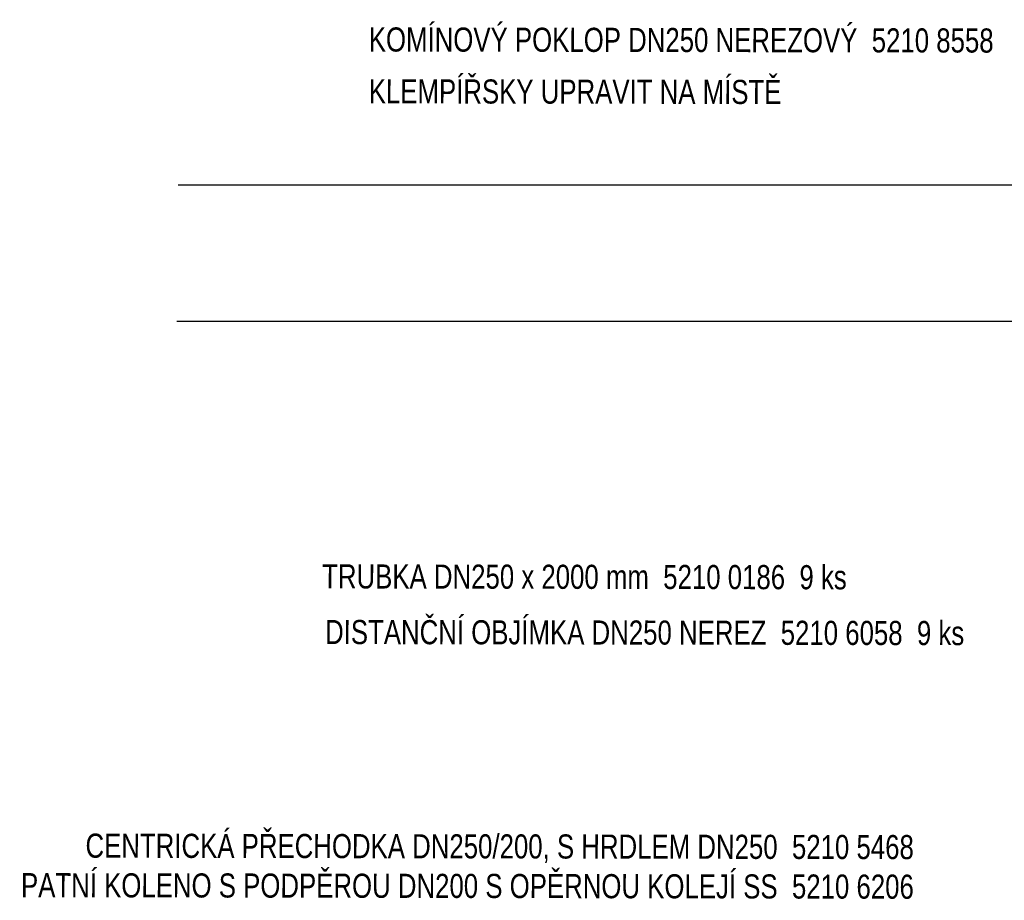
# Model space of a CAD drawing. Header units: millimetres. Extents: x -41881 to 54113, y -9946 to 101810.
# Tile 7 of 105: x -34441 to -30356, y 10472 to 14123. Entities that reach past the tile are written whole.
import ezdxf
from ezdxf.enums import TextEntityAlignment as Align

# ---------------------------------------------------------------- set-up
doc = ezdxf.new("R2010")
doc.units = ezdxf.units.MM
doc.layers.add('40', color=40, linetype='Continuous')
doc.layers.add('UT-koty', color=7, linetype='Continuous')
doc.layers.add('UT-texty_stredni', color=7, linetype='Continuous', lineweight=25)
doc.styles.get("Standard").update_dxf_attribs({"font": 'ic-simplex.shx', "width": 0.8})
doc.dimstyles.new('CADKON', dxfattribs={"dimscale": 50, "dimtxt": 2.5, "dimasz": 2.5, "dimexe": 1.8, "dimexo": 0, "dimgap": 0.6, "dimtad": 1, "dimrnd": 10, "dimtxsty": 'Standard', "dimblk1": 'OBLIQUE', "dimblk2": 'OBLIQUE', "dimsah": 1, "dimcen": 2.5, "dimadec": 1, "dimazin": 2, "dimtfac": 1, "dimtdec": 4, "dimtix": 1, "dimtmove": 2, "dimatfit": 3, "dimldrblk": 'OPEN30', "dimfxl": 5, "dimtfill": 1, "dimtolj": 1, "dimarcsym": 0})

# ---------------------------------------------------------------- blocks, each defined once
blk = doc.blocks.new('_OBLIQUE')
at = {"color": 0, "linetype": 'ByBlock'}
blk.add_line((-0.5, -0.5), (0.5, 0.5), dxfattribs=at)
blk = doc.blocks.new('*D191')
at = {"layer": 'Defpoints', "color": 0, "transparency": 16777216}
for p in [(-27685.6, 13718.1), (-34440.7, 6650.8), (-26911.2, 6650.8)]:
    blk.add_point(p, dxfattribs=at)
at = {"layer": 'UT-koty', "color": 0, "lineweight": -2, "ltscale": 10, "transparency": 16777216}
for p, q in [((-27685.6, 13718.1), (-26821.2, 13718.1)), ((-26911.2, 13718.1), (-26911.2, 6650.8)), ((-34440.7, 6650.8), (-26821.2, 6650.8))]:
    blk.add_line(p, q, dxfattribs=at)
at = {"layer": 'UT-koty', "color": 0, "lineweight": -2, "transparency": 16777216, "xscale": 125, "yscale": 125, "zscale": 125}
for p, rotation in [((-26911.2, 13718.1), 90), ((-26911.2, 6650.8), 270)]:
    blk.add_blockref('_OBLIQUE', p, dxfattribs=dict(at, rotation=rotation))
at = {"layer": 'UT-koty', "color": 0, "ltscale": 10, "transparency": 16777216, "insert": (-27015.6, 10184.4), "char_height": 125, "attachment_point": 5, "rotation": 90, "bg_fill": 3, "box_fill_scale": 1.1, "bg_fill_color": 256, "bg_fill_true_color": 13158600, "bg_fill_transparency": 0}
blk.add_mtext('\\A1;cca 19,5 m', dxfattribs=at)
blk = doc.blocks.new('_Open30')
at = {"color": 0, "lineweight": -2}
for p, q in [((-1, 0.268), (0, 0)), ((0, 0), (-1, -0.268)), ((0, 0), (-1, 0))]:
    blk.add_line(p, q, dxfattribs=at)

msp = doc.modelspace()

# ---------------------------------------------------------------- linework, layer by layer
at = {"layer": '40', "color": 7, "linetype": 'Continuous'}
for p, q in [((-28033.931, 13436.439), (-33783.931, 13436.439)), ((-28013.931, 12871.439), (-33788.931, 12871.439))]:
    msp.add_line(p, q, dxfattribs=at)

# ---------------------------------------------------------------- texts
at = {"layer": 'UT-texty_stredni', "ltscale": 10, "width": 0.8}
for s, p in [('KOMÍNOVÝ POKLOP DN250 NEREZOVÝ  5210 8558', (-32992.592, 13991.384)), ('KLEMPÍŘSKY UPRAVIT NA MÍSTĚ', (-32992.592, 13776.384)), ('TRUBKA DN250 x 2000 mm  5210 0186  9 ks', (-33185.988, 11764.883)), ('DISTANČNÍ OBJÍMKA DN250 NEREZ  5210 6058  9 ks', (-33173.846, 11534.181))]:
    msp.add_text(s, height=100, rotation=359.899321, dxfattribs=at).set_placement(p)
msp.add_text('PATNÍ KOLENO S PODPĚROU DN200 S OPĚRNOU KOLEJÍ SS  5210 6206', height=100, rotation=359.899321, dxfattribs=at).set_placement((-30731.238, 10477.904), align=Align.RIGHT)

# ---------------------------------------------------------------- next in the draw order: dimensions: what is measured, and where the dimension line sits
at = {"layer": 'UT-koty', "ltscale": 10}
dim = msp.add_linear_dim(base=(-26911.225, 6650.796), p1=(-27685.578, 13718.063), p2=(-34440.721, 6650.796), angle=90, text='cca 19,5 m', dimstyle='CADKON', dxfattribs=at)
dim.commit()
dim.dimension.update_dxf_attribs({"geometry": '*D191', "text_midpoint": (-27015.629, 10184.429)})

# ---------------------------------------------------------------- next in the draw order: texts
at = {"layer": 'UT-texty_stredni', "ltscale": 10, "width": 0.8}
msp.add_text('CENTRICKÁ PŘECHODKA DN250/200, S HRDLEM DN250  5210 5468', height=100, rotation=359.899321, dxfattribs=at).set_placement((-30731.238, 10642.111), align=Align.RIGHT)

doc.saveas('drawing.dxf')
